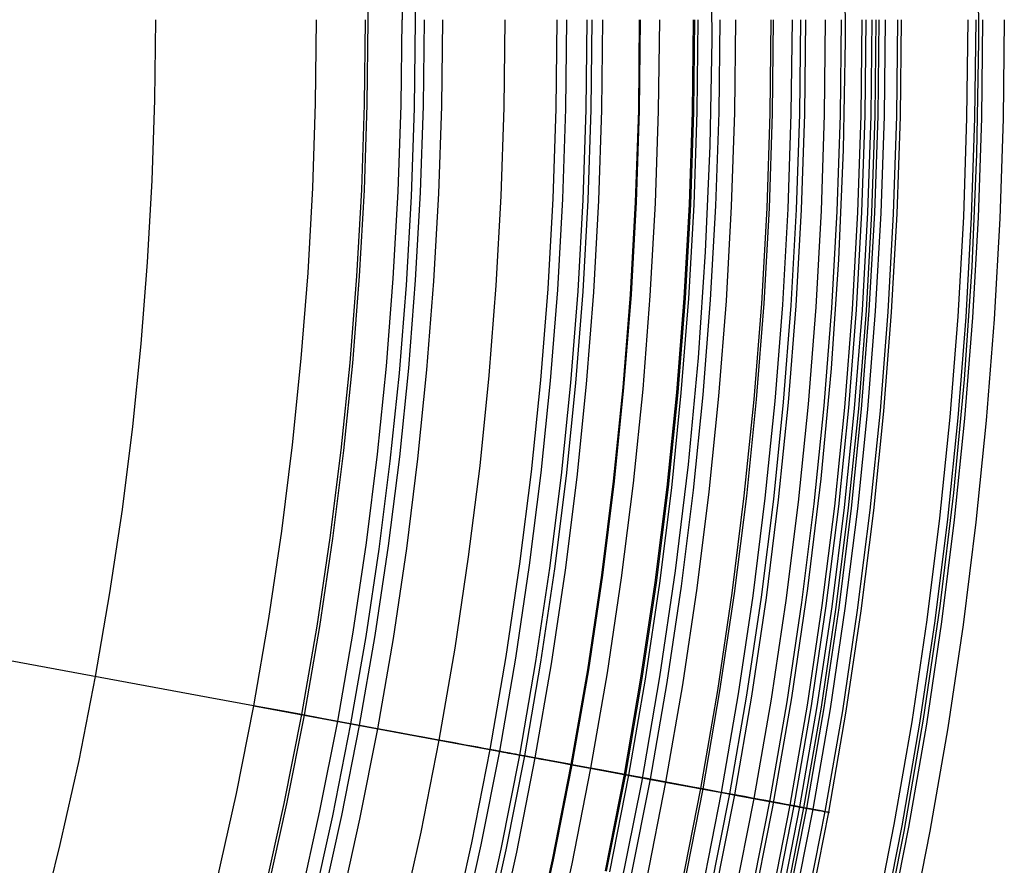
# Model space of a CAD drawing. Header units: millimetres. Extents: x -14 to 488, y -50 to 50.
# Tile 23 of 256: x 144.88 to 155.95, y -9.5 to 0. Entities that reach past the tile are written whole.
import ezdxf

# ---------------------------------------------------------------- set-up
doc = ezdxf.new("R2010")
doc.units = ezdxf.units.MM
doc.header["$MEASUREMENT"] = 0
doc.layers.add('Default', color=7, linetype='Continuous')

msp = doc.modelspace()

# ---------------------------------------------------------------- linework, layer by layer
at = {"layer": 'Default'}
for points in [[(153.103, -10.067), (153.348, -8.842), (153.559, -7.617), (153.739, -6.388), (153.888, -5.155), (154.005, -3.918), (154.089, -2.692), (154.142, -1.463), (154.163, -0.234), (154.154, 0.995), (154.114, 2.205), (154.043, 3.413), (153.942, 4.619), (153.812, 5.822), (153.654, 6.997), (153.468, 8.168), (153.253, 9.334), (153.01, 10.494)], [(153.103, -10.067), (153.348, -8.842), (153.559, -7.617), (153.739, -6.388), (153.888, -5.155), (154.005, -3.918), (154.089, -2.692), (154.142, -1.463), (154.163, -0.234), (154.154, 0.995), (154.114, 2.205), (154.043, 3.413), (153.942, 4.619), (153.812, 5.822), (153.654, 6.997), (153.468, 8.168), (153.253, 9.334), (153.01, 10.494)], [(151.636, -9.754), (151.873, -8.567), (152.078, -7.381), (152.253, -6.19), (152.397, -4.995), (152.51, -3.796), (152.591, -2.608), (152.642, -1.418), (152.663, -0.227), (152.654, 0.964), (152.615, 2.136), (152.547, 3.307), (152.449, 4.475), (152.323, 5.641), (152.17, 6.78), (151.99, 7.914), (151.782, 9.044), (151.546, 10.168)], [(149.331, 0), (149.319, 0.994), (149.285, 1.987), (149.228, 2.98), (149.149, 3.971), (149.047, 4.959), (148.922, 5.946), (148.775, 6.929), (148.605, 7.908), (148.401, 8.942), (148.172, 9.97)], [(148.023, 9.935), (148.252, 8.911), (148.456, 7.88), (148.625, 6.904), (148.771, 5.925), (148.896, 4.942), (148.997, 3.957), (149.077, 2.969), (149.133, 1.98), (149.167, 0.99), (149.179, 0)], [(147.659, 9.808), (147.881, 8.808), (148.078, 7.811), (148.25, 6.816), (148.398, 5.825), (148.521, 4.838), (148.621, 3.857), (148.698, 2.882), (148.752, 1.914), (148.784, 0.953), (148.795, 0)], [(154.57, -10.379), (154.822, -9.116), (155.041, -7.854), (155.226, -6.587), (155.379, -5.315), (155.5, -4.04), (155.586, -2.775), (155.641, -1.509), (155.663, -0.242), (155.653, 1.026), (155.612, 2.273), (155.539, 3.519), (155.436, 4.762), (155.301, 6.003), (155.138, 7.214), (154.947, 8.422), (154.725, 9.624)], [(151.027, 0), (151.016, -1.002), (150.982, -2.013), (150.925, -3.032), (150.844, -4.057), (150.739, -5.09), (150.609, -6.127), (150.454, -7.17), (150.273, -8.217), (150.066, -9.266), (149.832, -10.318)], [(151.314, 0), (151.302, -1.009), (151.269, -2.026), (151.211, -3.051), (151.13, -4.083), (151.024, -5.122), (150.893, -6.166), (150.737, -7.216), (150.555, -8.269), (150.347, -9.325), (150.111, -10.384)], [(151.856, 0), (151.845, -1.021), (151.811, -2.05), (151.753, -3.087), (151.67, -4.132), (151.563, -5.183), (151.431, -6.24), (151.273, -7.302), (151.089, -8.368), (150.878, -9.437), (150.64, -10.508)], [(152.452, 0), (152.441, -1.034), (152.406, -2.077), (152.347, -3.127), (152.264, -4.186), (152.155, -5.25), (152.021, -6.321), (151.861, -7.396), (151.675, -8.476), (151.461, -9.559)], [(152.467, 0), (152.455, -1.034), (152.42, -2.077), (152.362, -3.128), (152.278, -4.187), (152.17, -5.252), (152.036, -6.323), (151.876, -7.399), (151.689, -8.479), (151.475, -9.562)], [(152.503, 0), (152.492, -1.035), (152.457, -2.079), (152.398, -3.131), (152.314, -4.19), (152.206, -5.256), (152.072, -6.328), (151.911, -7.405), (151.725, -8.485), (151.511, -9.569)], [(152.75, 0), (152.738, -1.041), (152.703, -2.09), (152.644, -3.147), (152.56, -4.212), (152.451, -5.284), (152.316, -6.361), (152.155, -7.444), (151.967, -8.53), (151.752, -9.62)], [(152.927, 0), (152.916, -1.044), (152.88, -2.098), (152.821, -3.159), (152.737, -4.228), (152.627, -5.304), (152.492, -6.385), (152.33, -7.472), (152.142, -8.563), (151.926, -9.656)], [(152.927, 0), (152.916, -1.044), (152.88, -2.098), (152.821, -3.159), (152.737, -4.228), (152.627, -5.304), (152.492, -6.385), (152.33, -7.472), (152.142, -8.563), (151.926, -9.656)], [(153.325, 0), (153.313, -1.053), (153.278, -2.116), (153.218, -3.186), (153.133, -4.264), (153.022, -5.349), (152.886, -6.439), (152.723, -7.535), (152.532, -8.635), (152.315, -9.738)], [(153.562, 0), (153.55, -1.059), (153.514, -2.126), (153.454, -3.202), (153.369, -4.285), (153.258, -5.375), (153.121, -6.471), (152.957, -7.573), (152.765, -8.678), (152.547, -9.787)], [(153.657, 0), (153.645, -1.061), (153.61, -2.13), (153.549, -3.208), (153.464, -4.294), (153.353, -5.386), (153.215, -6.484), (153.051, -7.588), (152.859, -8.695), (152.64, -9.806)], [(153.713, 0), (153.701, -1.062), (153.665, -2.133), (153.605, -3.212), (153.519, -4.299), (153.408, -5.392), (153.27, -6.492), (153.106, -7.597), (152.914, -8.706), (152.695, -9.818)], [(153.936, 0), (153.924, -1.067), (153.889, -2.143), (153.828, -3.227), (153.742, -4.319), (153.63, -5.418), (153.492, -6.522), (153.327, -7.632), (153.134, -8.746), (152.913, -9.864)], [(154.115, 0), (154.103, -1.071), (154.067, -2.151), (154.006, -3.239), (153.92, -4.335), (153.808, -5.438), (153.669, -6.547), (153.503, -7.661), (153.31, -8.779), (153.088, -9.9)], [(154.347, 0), (154.335, -1.076), (154.298, -2.161), (154.237, -3.255), (154.151, -4.356), (154.038, -5.464), (153.898, -6.578), (153.732, -7.697), (153.537, -8.821), (153.315, -9.948)], [(154.459, 0), (154.447, -1.078), (154.411, -2.166), (154.349, -3.262), (154.262, -4.366), (154.149, -5.477), (154.009, -6.593), (153.842, -7.715), (153.648, -8.841), (153.425, -9.971)], [(154.505, 0), (154.493, -1.079), (154.457, -2.168), (154.395, -3.265), (154.308, -4.37), (154.195, -5.482), (154.055, -6.599), (153.888, -7.722), (153.693, -8.85), (153.47, -9.98)], [(154.537, 0), (154.525, -1.08), (154.489, -2.17), (154.427, -3.267), (154.34, -4.373), (154.227, -5.485), (154.087, -6.604), (153.92, -7.728), (153.725, -8.856), (153.502, -9.987)], [(154.748, 0), (154.736, -1.085), (154.7, -2.179), (154.638, -3.282), (154.551, -4.392), (154.437, -5.509), (154.296, -6.632), (154.128, -7.761), (153.932, -8.894), (153.708, -10.03)], [(154.788, 0), (154.776, -1.086), (154.74, -2.181), (154.678, -3.284), (154.591, -4.395), (154.477, -5.514), (154.336, -6.638), (154.168, -7.767), (153.972, -8.901), (153.747, -10.038)], [(155.537, 0), (155.525, -1.102), (155.488, -2.214), (155.425, -3.335), (155.336, -4.463), (155.221, -5.598), (155.078, -6.74), (154.907, -7.886), (154.708, -9.037), (154.48, -10.192)], [(155.627, 0), (155.614, -1.104), (155.577, -2.218), (155.514, -3.341), (155.425, -4.471), (155.31, -5.608), (155.166, -6.752), (154.995, -7.901), (154.796, -9.054), (154.568, -10.21)], [(155.704, 0), (155.692, -1.106), (155.654, -2.222), (155.591, -3.346), (155.502, -4.478), (155.386, -5.617), (155.243, -6.762), (155.072, -7.913), (154.872, -9.068), (154.643, -10.226)], [(155.948, 0), (155.936, -1.112), (155.898, -2.232), (155.835, -3.362), (155.745, -4.5), (155.629, -5.644), (155.485, -6.795), (155.313, -7.952), (155.112, -9.112), (154.882, -10.276)], [(146.407, 0), (146.397, -0.9), (146.367, -1.807), (146.316, -2.722), (146.243, -3.642), (146.149, -4.569), (146.032, -5.501), (145.893, -6.437), (145.73, -7.376), (145.545, -8.319), (145.335, -9.263), (145.101, -10.208)], [(146.407, 0), (146.397, -0.9), (146.367, -1.807), (146.316, -2.722), (146.243, -3.642), (146.149, -4.569), (146.032, -5.501), (145.893, -6.437), (145.73, -7.376), (145.545, -8.319), (145.335, -9.263), (145.101, -10.208)], [(147.098, -9.677), (147.317, -8.69), (147.512, -7.706), (147.681, -6.724), (147.827, -5.746), (147.949, -4.773), (148.047, -3.805), (148.123, -2.843), (148.176, -1.888), (148.208, -0.94), (148.219, 0)], [(148.765, 0), (148.754, -0.952), (148.722, -1.912), (148.668, -2.88), (148.591, -3.854), (148.491, -4.835), (148.368, -5.821), (148.22, -6.811), (148.049, -7.805), (147.852, -8.802), (147.63, -9.802)], [(148.795, 0), (148.784, -0.953), (148.752, -1.914), (148.698, -2.882), (148.621, -3.857), (148.521, -4.838), (148.398, -5.825), (148.25, -6.816), (148.078, -7.811), (147.881, -8.808), (147.659, -9.808)], [(148.033, -9.896), (148.257, -8.887), (148.456, -7.88), (148.629, -6.877), (148.778, -5.877), (148.903, -4.881), (149.003, -3.891), (149.081, -2.908), (149.135, -1.931), (149.168, -0.961), (149.179, 0)], [(148.172, -9.97), (148.401, -8.942), (148.605, -7.908), (148.775, -6.929), (148.922, -5.946), (149.047, -4.959), (149.149, -3.971), (149.228, -2.98), (149.285, -1.987), (149.319, -0.994), (149.331, 0)], [(149.427, 0), (149.416, -0.967), (149.383, -1.942), (149.328, -2.924), (149.25, -3.914), (149.149, -4.909), (149.024, -5.91), (148.874, -6.916), (148.699, -7.926), (148.5, -8.938), (148.274, -9.953)], [(149.633, 0), (149.622, -0.971), (149.589, -1.951), (149.534, -2.938), (149.456, -3.932), (149.354, -4.933), (149.228, -5.938), (149.078, -6.949), (148.902, -7.963), (148.701, -8.98), (148.475, -10)], [(150.336, 0), (150.325, -0.987), (150.291, -1.982), (150.235, -2.985), (150.156, -3.995), (150.052, -5.012), (149.924, -6.034), (149.772, -7.06), (149.593, -8.091), (149.389, -9.125), (149.159, -10.16)], [(150.918, 0), (150.907, -1), (150.873, -2.008), (150.816, -3.024), (150.736, -4.048), (150.631, -5.077), (150.501, -6.113), (150.346, -7.153), (150.166, -8.197), (149.959, -9.244), (149.726, -10.294)], [(151.257, 0), (151.246, -1.007), (151.212, -2.023), (151.154, -3.047), (151.073, -4.078), (150.968, -5.116), (150.837, -6.159), (150.681, -7.207), (150.499, -8.259), (150.291, -9.314), (150.056, -10.371)], [(151.434, 0), (151.422, -1.011), (151.388, -2.031), (151.331, -3.059), (151.249, -4.094), (151.143, -5.136), (151.012, -6.183), (150.856, -7.235), (150.673, -8.291), (150.464, -9.35), (150.228, -10.411)], [(151.846, 0), (151.835, -1.02), (151.8, -2.05), (151.742, -3.087), (151.66, -4.131), (151.553, -5.182), (151.421, -6.239), (151.263, -7.3), (151.078, -8.366), (150.868, -9.435), (150.63, -10.506)], [(152.071, 0), (152.059, -1.025), (152.025, -2.06), (151.966, -3.102), (151.884, -4.151), (151.776, -5.207), (151.643, -6.269), (151.484, -7.336), (151.299, -8.407), (151.087, -9.481), (150.848, -10.557)], [(153.352, 0), (153.34, -1.054), (153.305, -2.117), (153.245, -3.188), (153.16, -4.266), (153.049, -5.352), (152.913, -6.443), (152.749, -7.539), (152.559, -8.64), (152.341, -9.744)], [(154.393, 0), (154.381, -1.077), (154.344, -2.163), (154.283, -3.258), (154.196, -4.36), (154.083, -5.469), (153.944, -6.584), (153.777, -7.705), (153.583, -8.829), (153.36, -9.957)], [(154.608, 0), (154.596, -1.082), (154.56, -2.173), (154.498, -3.272), (154.411, -4.379), (154.298, -5.493), (154.157, -6.613), (153.99, -7.739), (153.795, -8.868), (153.571, -10.001)]]:
    msp.add_lwpolyline(points, dxfattribs=at)
at = {"layer": 'Default', "extrusion": (0.081129, 0.996704, 0)}
for points in [[(-152.315, 25.334), (-152.315, 25.301), (-152.316, 25.267), (-152.318, 25.234), (-152.321, 25.2), (-152.324, 25.165), (-152.329, 25.131), (-152.334, 25.096), (-152.34, 25.061), (-152.347, 25.027), (-152.355, 24.992), (-152.363, 24.957), (-152.373, 24.922), (-152.383, 24.887), (-152.395, 24.852), (-152.407, 24.817), (-152.42, 24.782), (-152.434, 24.748), (-152.449, 24.713), (-152.465, 24.679), (-152.482, 24.645), (-152.5, 24.612), (-152.519, 24.579), (-152.539, 24.546), (-152.559, 24.514), (-152.581, 24.482), (-152.603, 24.45), (-152.626, 24.419), (-152.65, 24.389), (-152.675, 24.359), (-152.701, 24.33), (-152.727, 24.301), (-152.754, 24.274), (-152.782, 24.247), (-152.811, 24.22), (-152.84, 24.195), (-152.869, 24.17), (-152.9, 24.146), (-152.931, 24.123), (-152.962, 24.1), (-152.994, 24.079), (-153.026, 24.058), (-153.059, 24.039), (-153.092, 24.02), (-153.126, 24.002), (-153.16, 23.985), (-153.194, 23.969), (-153.228, 23.954), (-153.263, 23.94), (-153.297, 23.926), (-153.332, 23.914), (-153.367, 23.903), (-153.402, 23.892), (-153.437, 23.883), (-153.472, 23.874), (-153.507, 23.866), (-153.542, 23.859), (-153.577, 23.853), (-153.611, 23.848), (-153.646, 23.844), (-153.68, 23.84), (-153.714, 23.838), (-153.748, 23.836), (-153.782, 23.835), (-153.815, 23.834), (-153.848, 23.835), (-153.882, 23.836), (-153.916, 23.838), (-153.95, 23.84), (-153.984, 23.844), (-154.018, 23.848), (-154.053, 23.853), (-154.088, 23.859), (-154.123, 23.866), (-154.158, 23.874), (-154.193, 23.883), (-154.228, 23.892), (-154.263, 23.903), (-154.297, 23.914), (-154.332, 23.926), (-154.367, 23.94), (-154.402, 23.954), (-154.436, 23.969), (-154.47, 23.985), (-154.504, 24.002), (-154.537, 24.02), (-154.571, 24.039), (-154.603, 24.058), (-154.636, 24.079), (-154.668, 24.1), (-154.699, 24.123), (-154.73, 24.146), (-154.76, 24.17), (-154.79, 24.195), (-154.819, 24.22), (-154.848, 24.247), (-154.876, 24.274), (-154.903, 24.301), (-154.929, 24.33), (-154.955, 24.359), (-154.979, 24.389), (-155.003, 24.419), (-155.027, 24.45), (-155.049, 24.482), (-155.07, 24.514), (-155.091, 24.546), (-155.111, 24.579), (-155.129, 24.612), (-155.147, 24.645), (-155.164, 24.679), (-155.18, 24.713), (-155.195, 24.748), (-155.21, 24.782), (-155.223, 24.817), (-155.235, 24.852), (-155.247, 24.887), (-155.257, 24.922), (-155.267, 24.957), (-155.275, 24.992), (-155.283, 25.027), (-155.29, 25.061), (-155.296, 25.096), (-155.301, 25.131), (-155.305, 25.165), (-155.309, 25.2), (-155.311, 25.234), (-155.313, 25.267), (-155.315, 25.301), (-155.315, 25.334)], [(-155.315, 25.334), (-155.315, 25.368), (-155.313, 25.401), (-155.311, 25.435), (-155.309, 25.469), (-155.305, 25.503), (-155.301, 25.538), (-155.296, 25.573), (-155.29, 25.607), (-155.283, 25.642), (-155.275, 25.677), (-155.267, 25.712), (-155.257, 25.747), (-155.247, 25.782), (-155.235, 25.817), (-155.223, 25.852), (-155.21, 25.886), (-155.195, 25.921), (-155.18, 25.955), (-155.164, 25.989), (-155.147, 26.023), (-155.129, 26.057), (-155.111, 26.09), (-155.091, 26.123), (-155.07, 26.155), (-155.049, 26.187), (-155.027, 26.219), (-155.003, 26.249), (-154.979, 26.28), (-154.955, 26.31), (-154.929, 26.339), (-154.903, 26.367), (-154.876, 26.395), (-154.848, 26.422), (-154.819, 26.448), (-154.79, 26.474), (-154.76, 26.499), (-154.73, 26.523), (-154.699, 26.546), (-154.668, 26.568), (-154.636, 26.59), (-154.603, 26.61), (-154.571, 26.63), (-154.537, 26.649), (-154.504, 26.667), (-154.47, 26.684), (-154.436, 26.7), (-154.402, 26.715), (-154.367, 26.729), (-154.332, 26.742), (-154.297, 26.755), (-154.263, 26.766), (-154.228, 26.776), (-154.193, 26.786), (-154.158, 26.795), (-154.123, 26.802), (-154.088, 26.809), (-154.053, 26.815), (-154.018, 26.82), (-153.984, 26.825), (-153.95, 26.828), (-153.916, 26.831), (-153.882, 26.833), (-153.848, 26.834), (-153.815, 26.834), (-153.782, 26.834), (-153.748, 26.833), (-153.714, 26.831), (-153.68, 26.828), (-153.646, 26.825), (-153.611, 26.82), (-153.577, 26.815), (-153.542, 26.809), (-153.507, 26.802), (-153.472, 26.795), (-153.437, 26.786), (-153.402, 26.776), (-153.367, 26.766), (-153.332, 26.755), (-153.297, 26.742), (-153.263, 26.729), (-153.228, 26.715), (-153.194, 26.7), (-153.16, 26.684), (-153.126, 26.667), (-153.092, 26.649), (-153.059, 26.63), (-153.026, 26.61), (-152.994, 26.59), (-152.962, 26.568), (-152.931, 26.546), (-152.9, 26.523), (-152.869, 26.499), (-152.84, 26.474), (-152.811, 26.448), (-152.782, 26.422), (-152.754, 26.395), (-152.727, 26.367), (-152.701, 26.339), (-152.675, 26.31), (-152.65, 26.28), (-152.626, 26.249), (-152.603, 26.219), (-152.581, 26.187), (-152.559, 26.155), (-152.539, 26.123), (-152.519, 26.09), (-152.5, 26.057), (-152.482, 26.023), (-152.465, 25.989), (-152.449, 25.955), (-152.434, 25.921), (-152.42, 25.886), (-152.407, 25.852), (-152.395, 25.817), (-152.383, 25.782), (-152.373, 25.747), (-152.363, 25.712), (-152.355, 25.677), (-152.347, 25.642), (-152.34, 25.607), (-152.334, 25.573), (-152.329, 25.538), (-152.324, 25.503), (-152.321, 25.469), (-152.318, 25.435), (-152.316, 25.401), (-152.315, 25.368), (-152.315, 25.334)]]:
    msp.add_lwpolyline(points, dxfattribs=at)
at = {"layer": 'Default', "extrusion": (0.181963, 0.983305, 0)}
msp.add_lwpolyline([(-147.659, 77.808), (-147.658, 77.812), (-147.656, 77.816), (-147.655, 77.821), (-147.653, 77.825), (-147.652, 77.829), (-147.65, 77.833), (-147.648, 77.838), (-147.646, 77.842), (-147.644, 77.846), (-147.641, 77.85), (-147.639, 77.854), (-147.636, 77.859), (-147.634, 77.863), (-147.631, 77.867), (-147.628, 77.871), (-147.625, 77.875), (-147.622, 77.879), (-147.619, 77.882), (-147.615, 77.886), (-147.612, 77.89), (-147.608, 77.893), (-147.605, 77.897), (-147.601, 77.901), (-147.597, 77.904), (-147.593, 77.907), (-147.589, 77.91), (-147.585, 77.913), (-147.581, 77.916), (-147.577, 77.919), (-147.572, 77.922), (-147.568, 77.925), (-147.563, 77.927), (-147.559, 77.93), (-147.554, 77.932), (-147.549, 77.934), (-147.545, 77.936), (-147.54, 77.938), (-147.535, 77.94), (-147.53, 77.942), (-147.525, 77.943), (-147.52, 77.945), (-147.515, 77.946), (-147.51, 77.947), (-147.506, 77.948), (-147.501, 77.949), (-147.496, 77.95), (-147.491, 77.951), (-147.486, 77.951), (-147.481, 77.952), (-147.476, 77.952), (-147.471, 77.952), (-147.466, 77.952), (-147.461, 77.952), (-147.456, 77.952), (-147.452, 77.951), (-147.447, 77.951), (-147.442, 77.95), (-147.438, 77.95), (-147.433, 77.949), (-147.429, 77.948), (-147.424, 77.947), (-147.42, 77.946), (-147.415, 77.945), (-147.411, 77.944)], dxfattribs=at)
at = {"layer": 'Default', "extrusion": (0.183083, 0.983097, 0)}
for points in [[(-150.874, 25.334), (-150.875, 25.301), (-150.876, 25.267), (-150.878, 25.234), (-150.88, 25.2), (-150.884, 25.165), (-150.888, 25.131), (-150.893, 25.096), (-150.899, 25.061), (-150.906, 25.027), (-150.914, 24.992), (-150.923, 24.957), (-150.932, 24.922), (-150.943, 24.887), (-150.954, 24.852), (-150.966, 24.817), (-150.98, 24.782), (-150.994, 24.748), (-151.009, 24.713), (-151.025, 24.679), (-151.042, 24.645), (-151.06, 24.612), (-151.079, 24.579), (-151.098, 24.546), (-151.119, 24.514), (-151.14, 24.482), (-151.163, 24.45), (-151.186, 24.419), (-151.21, 24.389), (-151.235, 24.359), (-151.26, 24.33), (-151.287, 24.301), (-151.314, 24.274), (-151.342, 24.247), (-151.37, 24.22), (-151.399, 24.195), (-151.429, 24.17), (-151.459, 24.146), (-151.49, 24.123), (-151.522, 24.1), (-151.554, 24.079), (-151.586, 24.058), (-151.619, 24.039), (-151.652, 24.02), (-151.685, 24.002), (-151.719, 23.985), (-151.753, 23.969), (-151.788, 23.954), (-151.822, 23.94), (-151.857, 23.926), (-151.892, 23.914), (-151.927, 23.903), (-151.962, 23.892), (-151.997, 23.883), (-152.032, 23.874), (-152.067, 23.866), (-152.101, 23.859), (-152.136, 23.853), (-152.171, 23.848), (-152.205, 23.844), (-152.24, 23.84), (-152.274, 23.838), (-152.308, 23.836), (-152.341, 23.835), (-152.374, 23.834), (-152.408, 23.835), (-152.441, 23.836), (-152.475, 23.838), (-152.509, 23.84), (-152.543, 23.844), (-152.578, 23.848), (-152.613, 23.853), (-152.647, 23.859), (-152.682, 23.866), (-152.717, 23.874), (-152.752, 23.883), (-152.787, 23.892), (-152.822, 23.903), (-152.857, 23.914), (-152.892, 23.926), (-152.927, 23.94), (-152.961, 23.954), (-152.995, 23.969), (-153.029, 23.985), (-153.063, 24.002), (-153.097, 24.02), (-153.13, 24.039), (-153.163, 24.058), (-153.195, 24.079), (-153.227, 24.1), (-153.259, 24.123), (-153.289, 24.146), (-153.32, 24.17), (-153.35, 24.195), (-153.379, 24.22), (-153.407, 24.247), (-153.435, 24.274), (-153.462, 24.301), (-153.489, 24.33), (-153.514, 24.359), (-153.539, 24.389), (-153.563, 24.419), (-153.586, 24.45), (-153.608, 24.482), (-153.63, 24.514), (-153.65, 24.546), (-153.67, 24.579), (-153.689, 24.612), (-153.707, 24.645), (-153.724, 24.679), (-153.74, 24.713), (-153.755, 24.748), (-153.769, 24.782), (-153.782, 24.817), (-153.795, 24.852), (-153.806, 24.887), (-153.816, 24.922), (-153.826, 24.957), (-153.835, 24.992), (-153.842, 25.027), (-153.849, 25.061), (-153.855, 25.096), (-153.861, 25.131), (-153.865, 25.165), (-153.868, 25.2), (-153.871, 25.234), (-153.873, 25.267), (-153.874, 25.301), (-153.874, 25.334)], [(-153.874, 25.334), (-153.874, 25.368), (-153.873, 25.401), (-153.871, 25.435), (-153.868, 25.469), (-153.865, 25.503), (-153.861, 25.538), (-153.855, 25.573), (-153.849, 25.607), (-153.842, 25.642), (-153.835, 25.677), (-153.826, 25.712), (-153.816, 25.747), (-153.806, 25.782), (-153.795, 25.817), (-153.782, 25.852), (-153.769, 25.886), (-153.755, 25.921), (-153.74, 25.955), (-153.724, 25.989), (-153.707, 26.023), (-153.689, 26.057), (-153.67, 26.09), (-153.65, 26.123), (-153.63, 26.155), (-153.608, 26.187), (-153.586, 26.219), (-153.563, 26.249), (-153.539, 26.28), (-153.514, 26.31), (-153.489, 26.339), (-153.462, 26.367), (-153.435, 26.395), (-153.407, 26.422), (-153.379, 26.448), (-153.35, 26.474), (-153.32, 26.499), (-153.289, 26.523), (-153.259, 26.546), (-153.227, 26.568), (-153.195, 26.59), (-153.163, 26.61), (-153.13, 26.63), (-153.097, 26.649), (-153.063, 26.667), (-153.029, 26.684), (-152.995, 26.7), (-152.961, 26.715), (-152.927, 26.729), (-152.892, 26.742), (-152.857, 26.755), (-152.822, 26.766), (-152.787, 26.776), (-152.752, 26.786), (-152.717, 26.795), (-152.682, 26.802), (-152.647, 26.809), (-152.613, 26.815), (-152.578, 26.82), (-152.543, 26.825), (-152.509, 26.828), (-152.475, 26.831), (-152.441, 26.833), (-152.408, 26.834), (-152.374, 26.834), (-152.341, 26.834), (-152.308, 26.833), (-152.274, 26.831), (-152.24, 26.828), (-152.205, 26.825), (-152.171, 26.82), (-152.136, 26.815), (-152.101, 26.809), (-152.067, 26.802), (-152.032, 26.795), (-151.997, 26.786), (-151.962, 26.776), (-151.927, 26.766), (-151.892, 26.755), (-151.857, 26.742), (-151.822, 26.729), (-151.788, 26.715), (-151.753, 26.7), (-151.719, 26.684), (-151.685, 26.667), (-151.652, 26.649), (-151.619, 26.63), (-151.586, 26.61), (-151.554, 26.59), (-151.522, 26.568), (-151.49, 26.546), (-151.459, 26.523), (-151.429, 26.499), (-151.399, 26.474), (-151.37, 26.448), (-151.342, 26.422), (-151.314, 26.395), (-151.287, 26.367), (-151.26, 26.339), (-151.235, 26.31), (-151.21, 26.28), (-151.186, 26.249), (-151.163, 26.219), (-151.14, 26.187), (-151.119, 26.155), (-151.098, 26.123), (-151.079, 26.09), (-151.06, 26.057), (-151.042, 26.023), (-151.025, 25.989), (-151.009, 25.955), (-150.994, 25.921), (-150.98, 25.886), (-150.966, 25.852), (-150.954, 25.817), (-150.943, 25.782), (-150.932, 25.747), (-150.923, 25.712), (-150.914, 25.677), (-150.906, 25.642), (-150.899, 25.607), (-150.893, 25.573), (-150.888, 25.538), (-150.884, 25.503), (-150.88, 25.469), (-150.878, 25.435), (-150.876, 25.401), (-150.875, 25.368), (-150.874, 25.334)]]:
    msp.add_lwpolyline(points, dxfattribs=at)
at = {"layer": 'Default'}
msp.add_polyline3d([(147.512, -7.706, 77.664), (149.657, -8.103, 69.832), (151.078, -8.366, 63.954), (151.581, -8.459, 61.594), (151.978, -8.532, 59.535), (152.559, -8.64, 56.064), (152.988, -8.719, 53.106), (153.31, -8.779, 50.456), (153.539, -8.821, 47.938), (153.693, -8.85, 45.377), (153.782, -8.866, 42.659), (153.795, -8.868, 39.922), (153.768, -8.863, 38.608), (153.717, -8.854, 37.365), (153.64, -8.84, 36.219), (153.592, -8.831, 35.691), (153.537, -8.821, 35.197), (153.476, -8.809, 34.74), (153.408, -8.797, 34.317), (153.336, -8.784, 33.926), (153.258, -8.769, 33.566), (153.177, -8.754, 33.235), (153.092, -8.738, 32.93), (153.004, -8.722, 32.65), (152.914, -8.706, 32.392), (152.823, -8.689, 32.154), (152.73, -8.671, 31.935), (152.636, -8.654, 31.731), (152.54, -8.636, 31.54), (152.443, -8.618, 31.36), (152.344, -8.6, 31.187), (152.142, -8.563, 30.857), (151.405, -8.426, 29.72), (151.299, -8.407, 29.544), (151.194, -8.387, 29.36), (151.092, -8.368, 29.168), (150.991, -8.35, 28.967), (150.894, -8.332, 28.758), (150.801, -8.315, 28.539), (150.757, -8.306, 28.426), (150.713, -8.298, 28.31), (150.672, -8.291, 28.191), (150.631, -8.283, 28.07), (150.592, -8.276, 27.946), (150.555, -8.269, 27.819), (150.519, -8.262, 27.689), (150.485, -8.256, 27.556), (150.453, -8.25, 27.419), (150.422, -8.244, 27.278), (150.394, -8.239, 27.134), (150.368, -8.234, 26.987), (150.344, -8.23, 26.837), (150.323, -8.226, 26.683), (150.305, -8.223, 26.527), (150.29, -8.22, 26.368), (150.278, -8.218, 26.205), (150.269, -8.216, 26.04), (150.264, -8.215, 25.872), (150.263, -8.215, 25.702), (150.266, -8.215, 25.528), (150.273, -8.217, 25.353), (150.284, -8.219, 25.175), (150.3, -8.222, 24.994), (150.32, -8.226, 24.811), (150.346, -8.23, 24.627), (150.376, -8.236, 24.44), (150.412, -8.242, 24.251), (150.453, -8.25, 24.061), (150.499, -8.259, 23.869), (150.551, -8.268, 23.676), (150.609, -8.279, 23.481), (150.673, -8.291, 23.285), (150.744, -8.304, 23.088), (150.82, -8.318, 22.891), (150.903, -8.333, 22.692), (150.992, -8.35, 22.493), (151.089, -8.368, 22.293), (151.19, -8.386, 22.095), (151.295, -8.406, 21.9), (151.513, -8.446, 21.518), (152.197, -8.573, 20.374), (152.424, -8.615, 19.976), (152.645, -8.656, 19.561), (152.753, -8.676, 19.345), (152.859, -8.695, 19.123), (152.963, -8.715, 18.895), (153.063, -8.733, 18.659), (153.16, -8.751, 18.416), (153.254, -8.768, 18.163), (153.343, -8.785, 17.902), (153.428, -8.801, 17.63), (153.508, -8.815, 17.348), (153.583, -8.829, 17.055), (153.652, -8.842, 16.75), (153.714, -8.854, 16.433), (153.771, -8.864, 16.102), (153.82, -8.873, 15.757), (153.861, -8.881, 15.399), (153.894, -8.887, 15.025), (153.918, -8.891, 14.635), (153.932, -8.894, 14.229), (153.984, -8.904, 10.965), (153.972, -8.901, 10.041), (153.936, -8.895, 9.192), (153.908, -8.889, 8.793), (153.872, -8.883, 8.411), (153.829, -8.875, 8.043), (153.778, -8.865, 7.691), (153.717, -8.854, 7.352), (153.684, -8.848, 7.187), (153.648, -8.841, 7.026), (153.608, -8.834, 6.863), (153.567, -8.826, 6.703), (153.522, -8.818, 6.545), (153.475, -8.809, 6.388), (153.375, -8.791, 6.082), (153.266, -8.771, 5.784), (153.149, -8.749, 5.496), (153.027, -8.726, 5.218), (152.898, -8.703, 4.951), (152.765, -8.678, 4.695), (152.629, -8.653, 4.45), (152.49, -8.627, 4.219), (152.35, -8.601, 4), (152.21, -8.575, 3.795), (152.071, -8.55, 3.605), (151.935, -8.524, 3.43), (151.802, -8.5, 3.271), (151.738, -8.488, 3.197), (151.675, -8.476, 3.128), (151.544, -8.452, 2.989), (151.415, -8.428, 2.859), (151.289, -8.405, 2.735), (151.164, -8.382, 2.619), (151.041, -8.359, 2.51), (150.918, -8.336, 2.407), (150.796, -8.314, 2.31), (150.673, -8.291, 2.219), (150.549, -8.268, 2.134), (150.424, -8.245, 2.053), (150.361, -8.233, 2.015), (150.297, -8.221, 1.978), (150.232, -8.209, 1.941), (150.099, -8.185, 1.872), (150.031, -8.172, 1.838), (149.962, -8.159, 1.806), (149.891, -8.146, 1.774), (149.746, -8.119, 1.714), (149.593, -8.091, 1.657), (149.434, -8.061, 1.603), (149.266, -8.03, 1.552), (149.089, -7.998, 1.504), (148.902, -7.963, 1.46), (148.705, -7.927, 1.419), (148.498, -7.888, 1.381), (148.279, -7.848, 1.347), (148.049, -7.805, 1.316), (147.806, -7.76, 1.289), (147.55, -7.713, 1.265), (147, -7.611, 1.229), (146.394, -7.499, 1.207), (105.871, 0, 1.2)], dxfattribs=at)

doc.saveas('drawing.dxf')
